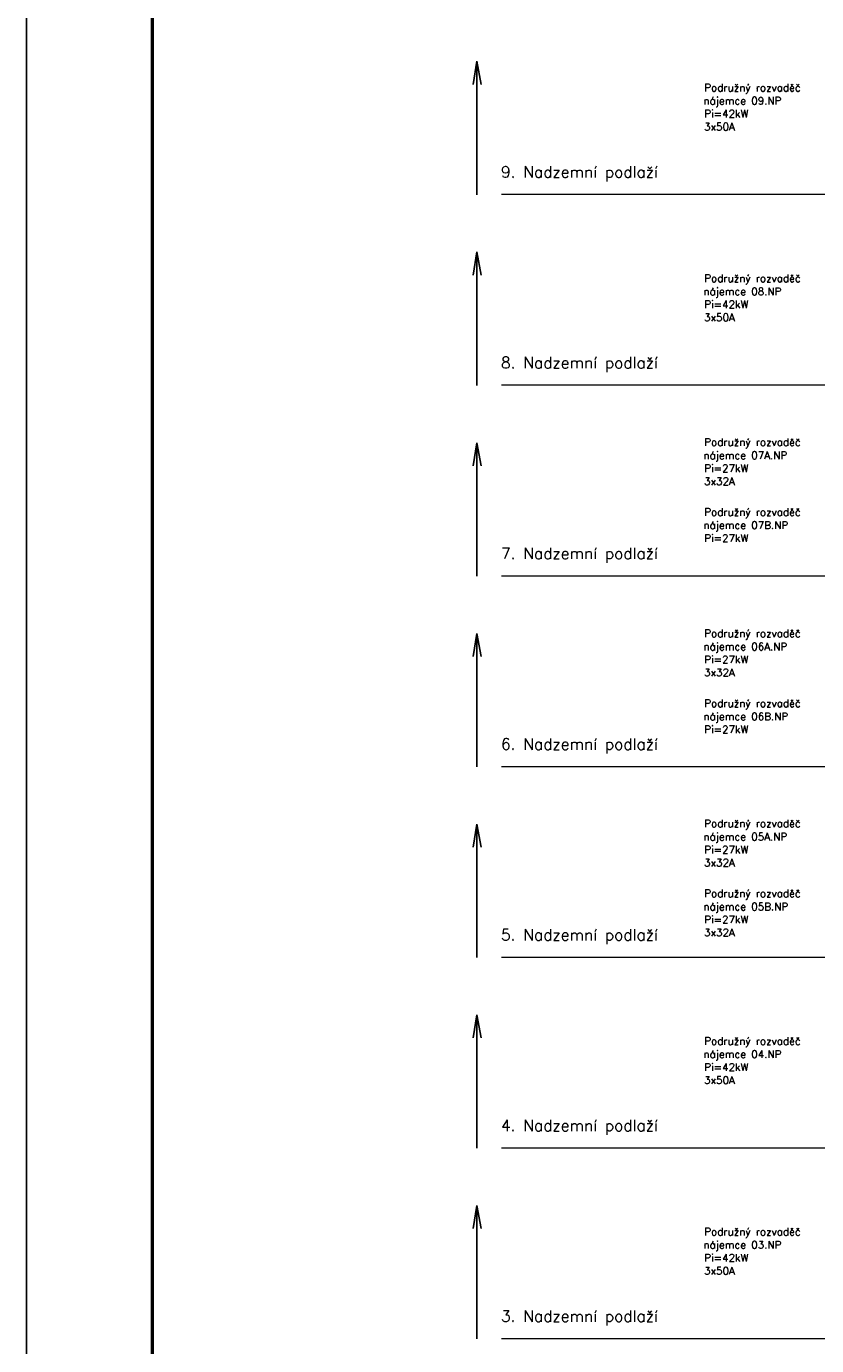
# Model space of a CAD drawing. Header units: millimetres. Extents: x 3792 to 4386, y 957 to 2637.
# Tile 4 of 9: x 3792 to 4043, y 1365 to 1784. Entities that reach past the tile are written whole.
import ezdxf

# ---------------------------------------------------------------- set-up
doc = ezdxf.new("R2010")
doc.units = ezdxf.units.MM
doc.header["$LTSCALE"] = 100
doc.linetypes.add('ČERCHOVANÁ', pattern=[25.4, 12.7, -6.35, 0, -6.35])
for name, color, linetype, lineweight in [('CP_FRAME', 217, 'Continuous', 50), ('CP_LINENORM', 251, 'Continuous', 25), ('Nové_elektro_ESIL_poznámka-legenda', 7, 'Continuous', 18)]:
    doc.layers.add(name, color=color, linetype=linetype, lineweight=lineweight)
doc.layers.add('Nové_elektro_ESIL-trasy', color=30, linetype='Continuous')
doc.styles.add('ROMANS', font='ROMANS.shx', dxfattribs={"width": 0.8})

# ---------------------------------------------------------------- blocks, each defined once
blk = doc.blocks.new('2d_iso_creframe_v_wa5oez')
blk.add_line((20, 830), (20, 10))
at = {"layer": 'CP_LINENORM', "linetype": 'Continuous'}
blk.add_line((0, 840), (0, 0), dxfattribs=at)

msp = doc.modelspace()

# ---------------------------------------------------------------- linework, layer by layer
at = {"layer": 'Nové_elektro_ESIL-trasy', "color": 0}
for p, q in [((3934.9, 1772.98), (3933.71, 1765.59)), ((3933.71, 1765.59), (3934.9, 1772.98)), ((3934.9, 1730.56), (3934.9, 1772.98)), ((3934.9, 1772.98), (3936.26, 1765.63)), ((3934.9, 1712.38), (3933.71, 1704.99)), ((3933.71, 1704.99), (3934.9, 1712.38)), ((3934.9, 1669.96), (3934.9, 1712.38)), ((3934.9, 1712.38), (3936.26, 1705.03)), ((3934.9, 1651.78), (3933.71, 1644.39)), ((3933.71, 1644.39), (3934.9, 1651.78)), ((3934.9, 1609.36), (3934.9, 1651.78)), ((3934.9, 1651.78), (3936.26, 1644.43)), ((3934.9, 1591.18), (3933.71, 1583.79)), ((3933.71, 1583.79), (3934.9, 1591.18)), ((3934.9, 1548.76), (3934.9, 1591.18)), ((3934.9, 1591.18), (3936.26, 1583.83)), ((3934.9, 1530.58), (3933.71, 1523.19)), ((3933.71, 1523.19), (3934.9, 1530.58)), ((3934.9, 1488.16), (3934.9, 1530.58)), ((3934.9, 1530.58), (3936.26, 1523.23)), ((3934.9, 1469.97), (3933.71, 1462.58)), ((3933.71, 1462.58), (3934.9, 1469.97)), ((3934.9, 1427.56), (3934.9, 1469.97)), ((3934.9, 1469.97), (3936.26, 1462.62)), ((3934.9, 1409.37), (3933.71, 1401.98)), ((3933.71, 1401.98), (3934.9, 1409.37)), ((3934.9, 1366.95), (3934.9, 1409.37)), ((3934.9, 1409.37), (3936.26, 1402.02))]:
    msp.add_line(p, q, dxfattribs=at)
at = {"layer": 'Nové_elektro_ESIL_poznámka-legenda', "linetype": 'ČERCHOVANÁ'}
for p, q in [((3942.75, 1730.71), (4321.85, 1730.71)), ((3942.75, 1670.11), (4321.85, 1670.11)), ((3942.75, 1609.51), (4321.85, 1609.51)), ((3942.75, 1548.91), (4321.85, 1548.91)), ((3942.75, 1488.31), (4321.85, 1488.31)), ((3942.75, 1427.71), (4321.85, 1427.71)), ((3942.75, 1367.1), (4321.85, 1367.1))]:
    msp.add_line(p, q, dxfattribs=at)

# ---------------------------------------------------------------- block references
at = {"layer": 'CP_FRAME', "xscale": 2, "yscale": 2, "zscale": 2}
msp.add_blockref('2d_iso_creframe_v_wa5oez', (3791.74, 957.34), dxfattribs=at)

# ---------------------------------------------------------------- texts
at = {"layer": 'Nové_elektro_ESIL_poznámka-legenda', "color": 7, "ltscale": 0.001, "style": 'ROMANS'}
for s, p in [('Podružný rozvaděč', (4007.16, 1763.42)), ('nájemce 09.NP', (4006.88, 1759.24)), ('Pi=42kW', (4007.16, 1755.12)), ('3x50A', (4007.1, 1750.99)), ('Podružný rozvaděč', (4007.16, 1702.82)), ('nájemce 08.NP', (4006.88, 1698.64)), ('Pi=42kW', (4007.16, 1694.52)), ('3x50A', (4007.1, 1690.39)), ('Podružný rozvaděč', (4007.16, 1650.75)), ('nájemce 07A.NP', (4006.88, 1646.56)), ('Pi=27kW', (4007.16, 1642.44)), ('3x32A', (4007.1, 1638.31)), ('Podružný rozvaděč', (4007.16, 1628.53)), ('nájemce 07B.NP', (4006.88, 1624.35)), ('Pi=27kW', (4007.16, 1620.22)), ('Podružný rozvaděč', (4007.16, 1589.96)), ('nájemce 06A.NP', (4006.88, 1585.78)), ('Pi=27kW', (4007.16, 1581.66)), ('3x32A', (4007.1, 1577.53)), ('Podružný rozvaděč', (4007.16, 1567.75)), ('nájemce 06B.NP', (4006.88, 1563.56)), ('Pi=27kW', (4007.16, 1559.44)), ('Podružný rozvaděč', (4007.16, 1529.55)), ('nájemce 05A.NP', (4006.88, 1525.36)), ('Pi=27kW', (4007.16, 1521.24)), ('3x32A', (4007.1, 1517.11)), ('Podružný rozvaděč', (4007.16, 1507.33)), ('nájemce 05B.NP', (4006.88, 1503.14)), ('Pi=27kW', (4007.16, 1499.02)), ('3x32A', (4007.1, 1494.89)), ('Podružný rozvaděč', (4007.16, 1460.41)), ('nájemce 04.NP', (4006.88, 1456.23)), ('Pi=42kW', (4007.16, 1452.11)), ('3x50A', (4007.1, 1447.98)), ('Podružný rozvaděč', (4007.16, 1399.81)), ('nájemce 03.NP', (4006.88, 1395.63)), ('Pi=42kW', (4007.16, 1391.51)), ('3x50A', (4007.1, 1387.38))]:
    msp.add_text(s, height=2.4, dxfattribs=at).set_placement(p)
at = {"layer": 'Nové_elektro_ESIL_poznámka-legenda', "style": 'ROMANS'}
for s, p in [('9. Nadzemní podlaží', (3942.57, 1736.02)), ('8. Nadzemní podlaží', (3942.57, 1675.41)), ('7. Nadzemní podlaží', (3942.57, 1614.81)), ('6. Nadzemní podlaží', (3942.57, 1554.21)), ('5. Nadzemní podlaží', (3942.57, 1493.61)), ('4. Nadzemní podlaží', (3942.57, 1433.01)), ('3. Nadzemní podlaží', (3942.57, 1372.41))]:
    msp.add_text(s, height=3.6, dxfattribs=at).set_placement(p)

doc.saveas('drawing.dxf')
